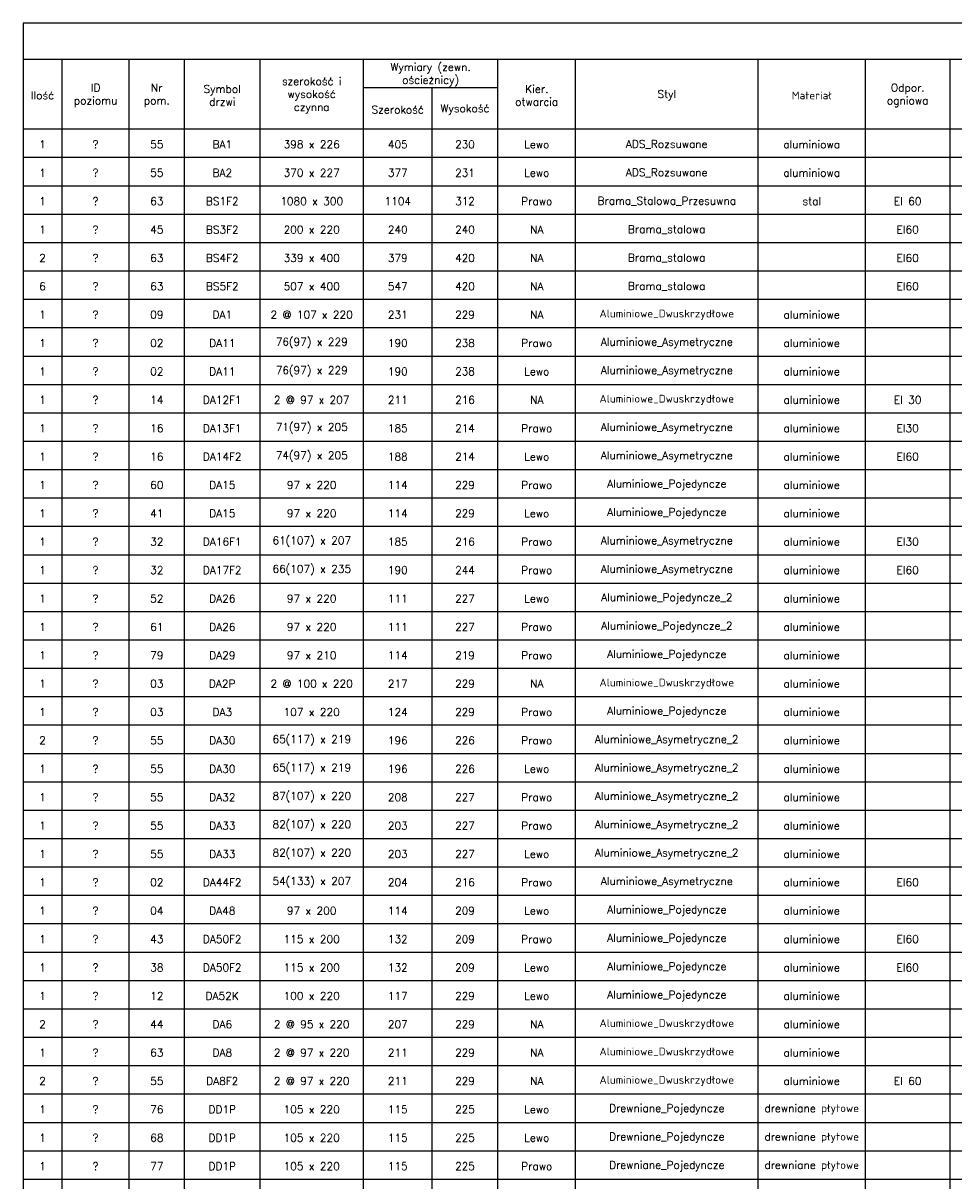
# Model space of a CAD drawing. Header units: centimetres. Extents: x -228435 to 111511, y -89367 to 428125.
# Tile 207 of 216: x -92429 to -56371, y 383257 to 428125. Entities that reach past the tile are written whole.
import ezdxf

# ---------------------------------------------------------------- set-up
doc = ezdxf.new("R2010")
doc.units = ezdxf.units.CM
doc.header["$LTSCALE"] = 50
doc.layers.add('__TABELKA', color=8, linetype='Continuous')
doc.styles.add('Romans', font='Romans.shx')

msp = doc.modelspace()

# ---------------------------------------------------------------- linework, layer by layer
at = {"layer": '__TABELKA', "linetype": 'Continuous', "lineweight": -3}
for p, q in [((-92429.44719, 428124.83671, 630), (-92429.44719, 338224.83671, 630)), ((111510.55281, 428124.83671, 630), (-92429.44719, 428124.83671, 630)), ((-92429.44719, 426724.83671, 630), (111510.55281, 426724.83671, 630)), ((-90924.44719, 338224.83671, 630), (-90924.44719, 426724.83671, 630)), ((-88319.44719, 338224.83671, 630), (-88319.44719, 426724.83671, 630)), ((-86184.44719, 338224.83671, 630), (-86184.44719, 426724.83671, 630)), ((-83249.44719, 338224.83671, 630), (-83249.44719, 426724.83671, 630)), ((-79249.44719, 338224.83671, 630), (-79249.44719, 426724.83671, 630)), ((-74034.44719, 338224.83671, 630), (-74034.44719, 426724.83671, 630)), ((-71029.44719, 338224.83671, 630), (-71029.44719, 426724.83671, 630)), ((-63954.44719, 338224.83671, 630), (-63954.44719, 426724.83671, 630)), ((-59799.44719, 338224.83671, 630), (-59799.44719, 426724.83671, 630)), ((-56514.44719, 338224.83671, 630), (-56514.44719, 426724.83671, 630)), ((-79249.44719, 425624.83671, 630), (-74034.44719, 425624.83671, 630)), ((-76586.35018, 338224.83671, 630), (-76586.35018, 425624.83671, 630)), ((-92429.44719, 424024.83671, 630), (111510.55281, 424024.83671, 630)), ((-92429.44719, 422924.83671, 630), (111510.55281, 422924.83671, 630)), ((-92429.44719, 421824.83671, 630), (111510.55281, 421824.83671, 630)), ((-92429.44719, 420724.83671, 630), (111510.55281, 420724.83671, 630)), ((-92429.44719, 419624.83671, 630), (111510.55281, 419624.83671, 630)), ((-92429.44719, 418524.83671, 630), (111510.55281, 418524.83671, 630)), ((-92429.44719, 417424.83671, 630), (111510.55281, 417424.83671, 630)), ((-92429.44719, 416324.83671, 630), (111510.55281, 416324.83671, 630)), ((-92429.44719, 415224.83671, 630), (111510.55281, 415224.83671, 630)), ((-92429.44719, 414124.83671, 630), (111510.55281, 414124.83671, 630)), ((-92429.44719, 413024.83671, 630), (111510.55281, 413024.83671, 630)), ((-92429.44719, 411924.83671, 630), (111510.55281, 411924.83671, 630)), ((-92429.44719, 410824.83671, 630), (111510.55281, 410824.83671, 630)), ((-92429.44719, 409724.83671, 630), (111510.55281, 409724.83671, 630)), ((-92429.44719, 408624.83671, 630), (111510.55281, 408624.83671, 630)), ((-92429.44719, 407524.83671, 630), (111510.55281, 407524.83671, 630)), ((-92429.44719, 406424.83671, 630), (111510.55281, 406424.83671, 630)), ((-92429.44719, 405324.83671, 630), (111510.55281, 405324.83671, 630)), ((-92429.44719, 404224.83671, 630), (111510.55281, 404224.83671, 630)), ((-92429.44719, 403124.83671, 630), (111510.55281, 403124.83671, 630)), ((-92429.44719, 402024.83671, 630), (111510.55281, 402024.83671, 630)), ((-92429.44719, 400924.83671, 630), (111510.55281, 400924.83671, 630)), ((-92429.44719, 399824.83671, 630), (111510.55281, 399824.83671, 630)), ((-92429.44719, 398724.83671, 630), (111510.55281, 398724.83671, 630)), ((-92429.44719, 397624.83671, 630), (111510.55281, 397624.83671, 630)), ((-92429.44719, 396524.83671, 630), (111510.55281, 396524.83671, 630)), ((-92429.44719, 395424.83671, 630), (111510.55281, 395424.83671, 630)), ((-92429.44719, 394324.83671, 630), (111510.55281, 394324.83671, 630)), ((-92429.44719, 393224.83671, 630), (111510.55281, 393224.83671, 630)), ((-92429.44719, 392124.83671, 630), (111510.55281, 392124.83671, 630)), ((-92429.44719, 391024.83671, 630), (111510.55281, 391024.83671, 630)), ((-92429.44719, 389924.83671, 630), (111510.55281, 389924.83671, 630)), ((-92429.44719, 388824.83671, 630), (111510.55281, 388824.83671, 630)), ((-92429.44719, 387724.83671, 630), (111510.55281, 387724.83671, 630)), ((-92429.44719, 386624.83671, 630), (111510.55281, 386624.83671, 630)), ((-92429.44719, 385524.83671, 630), (111510.55281, 385524.83671, 630)), ((-92429.44719, 384424.83671, 630), (111510.55281, 384424.83671, 630)), ((-92429.44719, 383324.83671, 630), (111510.55281, 383324.83671, 630))]:
    msp.add_line(p, q, dxfattribs=at)

# ---------------------------------------------------------------- texts
at = {"layer": '__TABELKA', "linetype": 'Continuous', "lineweight": -3, "char_height": 300, "attachment_point": 5, "style": 'Romans'}
for s, insert, width in [('Wymiary (zewn. ościeżnicy)', (-76641.94719, 426124.83671, 630), 4415), ('szerokość i wysokość czynna', (-81249.44719, 425324.83671, 630), 3200), ('Ilość', (-91676.94719, 425324.83671, 630), 705), ('ID poziomu', (-89621.94719, 425324.83671, 630), 1805), ('Nr pom.', (-87251.94719, 425324.83671, 630), 1335), ('Symbol drzwi', (-84716.94719, 425324.83671, 630), 2135), ('Kier. otwarcia', (-72531.94719, 425324.83671, 630), 2205), ('Styl', (-67491.94719, 425324.83671, 630), 6275), ('Materiał', (-61876.94719, 425324.83671, 630), 3355), ('Odpor. ogniowa', (-58156.94719, 425324.83671, 630), 2485), ('Szerokość', (-77917.89868, 424774.83671, 630), 1863.0970149), ('Wysokość', (-75310.39868, 424774.83671, 630), 1751.9029851), ('1', (-91676.94719, 423424.83671, 630), 705), ('?', (-89621.94719, 423424.83671, 630), 1805), ('55', (-87251.94719, 423424.83671, 630), 1335), ('BA1', (-84716.94719, 423424.83671, 630), 2135), ('398 x 226', (-81249.44719, 423424.83671, 630), 3600), ('405', (-77917.89868, 423424.83671, 630), 2263.0970149), ('230', (-75310.39868, 423424.83671, 630), 2151.9029851), ('Lewo', (-72531.94719, 423424.83671, 630), 2605), ('ADS_Rozsuwane', (-67491.94719, 423424.83671, 630), 6675), ('aluminiowa', (-61876.94719, 423424.83671, 630), 3755), ('1', (-91676.94719, 422324.83671, 630), 705), ('?', (-89621.94719, 422324.83671, 630), 1805), ('55', (-87251.94719, 422324.83671, 630), 1335), ('BA2', (-84716.94719, 422324.83671, 630), 2135), ('370 x 227', (-81249.44719, 422324.83671, 630), 3600), ('377', (-77917.89868, 422324.83671, 630), 2263.0970149), ('231', (-75310.39868, 422324.83671, 630), 2151.9029851), ('Lewo', (-72531.94719, 422324.83671, 630), 2605), ('ADS_Rozsuwane', (-67491.94719, 422324.83671, 630), 6675), ('aluminiowa', (-61876.94719, 422324.83671, 630), 3755), ('1', (-91676.94719, 421224.83671, 630), 705), ('?', (-89621.94719, 421224.83671, 630), 1805), ('63', (-87251.94719, 421224.83671, 630), 1335), ('BS1F2', (-84716.94719, 421224.83671, 630), 2135), ('1080 x 300', (-81249.44719, 421224.83671, 630), 3600), ('1104', (-77917.89868, 421224.83671, 630), 2263.0970149), ('312', (-75310.39868, 421224.83671, 630), 2151.9029851), ('Prawo', (-72531.94719, 421224.83671, 630), 2605), ('Brama_Stalowa_Przesuwna', (-67491.94719, 421224.83671, 630), 6675), ('stal', (-61876.94719, 421224.83671, 630), 3755), ('EI 60', (-58156.94719, 421224.83671, 630), 2885), ('1', (-91676.94719, 420124.83671, 630), 705), ('?', (-89621.94719, 420124.83671, 630), 1805), ('45', (-87251.94719, 420124.83671, 630), 1335), ('BS3F2', (-84716.94719, 420124.83671, 630), 2135), ('200 x 220', (-81249.44719, 420124.83671, 630), 3600), ('240', (-77917.89868, 420124.83671, 630), 2263.0970149), ('240', (-75310.39868, 420124.83671, 630), 2151.9029851), ('NA', (-72531.94719, 420124.83671, 630), 2605), ('Brama_stalowa', (-67491.94719, 420124.83671, 630), 6675), ('EI60', (-58156.94719, 420124.83671, 630), 2885), ('2', (-91676.94719, 419024.83671, 630), 705), ('?', (-89621.94719, 419024.83671, 630), 1805), ('63', (-87251.94719, 419024.83671, 630), 1335), ('BS4F2', (-84716.94719, 419024.83671, 630), 2135), ('339 x 400', (-81249.44719, 419024.83671, 630), 3600), ('379', (-77917.89868, 419024.83671, 630), 2263.0970149), ('420', (-75310.39868, 419024.83671, 630), 2151.9029851), ('NA', (-72531.94719, 419024.83671, 630), 2605), ('Brama_stalowa', (-67491.94719, 419024.83671, 630), 6675), ('EI60', (-58156.94719, 419024.83671, 630), 2885), ('6', (-91676.94719, 417924.83671, 630), 705), ('?', (-89621.94719, 417924.83671, 630), 1805), ('63', (-87251.94719, 417924.83671, 630), 1335), ('BS5F2', (-84716.94719, 417924.83671, 630), 2135), ('507 x 400', (-81249.44719, 417924.83671, 630), 3600), ('547', (-77917.89868, 417924.83671, 630), 2263.0970149), ('420', (-75310.39868, 417924.83671, 630), 2151.9029851), ('NA', (-72531.94719, 417924.83671, 630), 2605), ('Brama_stalowa', (-67491.94719, 417924.83671, 630), 6675), ('EI60', (-58156.94719, 417924.83671, 630), 2885), ('1', (-91676.94719, 416824.83671, 630), 705), ('?', (-89621.94719, 416824.83671, 630), 1805), ('09', (-87251.94719, 416824.83671, 630), 1335), ('DA1', (-84716.94719, 416824.83671, 630), 2135), ('2 @ 107 x 220', (-81249.44719, 416824.83671, 630), 3600), ('231', (-77917.89868, 416824.83671, 630), 2263.0970149), ('229', (-75310.39868, 416824.83671, 630), 2151.9029851), ('NA', (-72531.94719, 416824.83671, 630), 2605), ('Aluminiowe_Dwuskrzydłowe', (-67491.94719, 416824.83671, 630), 6675), ('aluminiowe', (-61876.94719, 416824.83671, 630), 3755), ('?', (-89621.94719, 415724.83671, 630), 1805), ('76(97) x 229', (-81249.44719, 415724.83671, 630), 3600), ('Aluminiowe_Asymetryczne', (-67491.94719, 415724.83671, 630), 6675), ('aluminiowe', (-61876.94719, 415724.83671, 630), 3755), ('1', (-91676.94719, 415724.83671, 630), 705), ('02', (-87251.94719, 415724.83671, 630), 1335), ('DA11', (-84716.94719, 415724.83671, 630), 2135), ('190', (-77917.89868, 415724.83671, 630), 2263.0970149), ('238', (-75310.39868, 415724.83671, 630), 2151.9029851), ('Prawo', (-72531.94719, 415724.83671, 630), 2605), ('1', (-91676.94719, 414624.83671, 630), 705), ('?', (-89621.94719, 414624.83671, 630), 1805), ('02', (-87251.94719, 414624.83671, 630), 1335), ('DA11', (-84716.94719, 414624.83671, 630), 2135), ('76(97) x 229', (-81249.44719, 414624.83671, 630), 3600), ('190', (-77917.89868, 414624.83671, 630), 2263.0970149), ('238', (-75310.39868, 414624.83671, 630), 2151.9029851), ('Lewo', (-72531.94719, 414624.83671, 630), 2605), ('Aluminiowe_Asymetryczne', (-67491.94719, 414624.83671, 630), 6675), ('aluminiowe', (-61876.94719, 414624.83671, 630), 3755), ('1', (-91676.94719, 413524.83671, 630), 705), ('?', (-89621.94719, 413524.83671, 630), 1805), ('14', (-87251.94719, 413524.83671, 630), 1335), ('DA12F1', (-84716.94719, 413524.83671, 630), 2135), ('2 @ 97 x 207', (-81249.44719, 413524.83671, 630), 3600), ('211', (-77917.89868, 413524.83671, 630), 2263.0970149), ('216', (-75310.39868, 413524.83671, 630), 2151.9029851), ('NA', (-72531.94719, 413524.83671, 630), 2605), ('Aluminiowe_Dwuskrzydłowe', (-67491.94719, 413524.83671, 630), 6675), ('aluminiowe', (-61876.94719, 413524.83671, 630), 3755), ('EI 30', (-58156.94719, 413524.83671, 630), 2885), ('1', (-91676.94719, 412424.83671, 630), 705), ('?', (-89621.94719, 412424.83671, 630), 1805), ('16', (-87251.94719, 412424.83671, 630), 1335), ('DA13F1', (-84716.94719, 412424.83671, 630), 2135), ('71(97) x 205', (-81249.44719, 412424.83671, 630), 3600), ('185', (-77917.89868, 412424.83671, 630), 2263.0970149), ('214', (-75310.39868, 412424.83671, 630), 2151.9029851), ('Prawo', (-72531.94719, 412424.83671, 630), 2605), ('Aluminiowe_Asymetryczne', (-67491.94719, 412424.83671, 630), 6675), ('aluminiowe', (-61876.94719, 412424.83671, 630), 3755), ('EI30', (-58156.94719, 412424.83671, 630), 2885), ('1', (-91676.94719, 411324.83671, 630), 705), ('?', (-89621.94719, 411324.83671, 630), 1805), ('16', (-87251.94719, 411324.83671, 630), 1335), ('DA14F2', (-84716.94719, 411324.83671, 630), 2135), ('74(97) x 205', (-81249.44719, 411324.83671, 630), 3600), ('188', (-77917.89868, 411324.83671, 630), 2263.0970149), ('214', (-75310.39868, 411324.83671, 630), 2151.9029851), ('Lewo', (-72531.94719, 411324.83671, 630), 2605), ('Aluminiowe_Asymetryczne', (-67491.94719, 411324.83671, 630), 6675), ('aluminiowe', (-61876.94719, 411324.83671, 630), 3755), ('EI60', (-58156.94719, 411324.83671, 630), 2885), ('1', (-91676.94719, 410224.83671, 630), 705), ('?', (-89621.94719, 410224.83671, 630), 1805), ('60', (-87251.94719, 410224.83671, 630), 1335), ('DA15', (-84716.94719, 410224.83671, 630), 2135), ('97 x 220', (-81249.44719, 410224.83671, 630), 3600), ('114', (-77917.89868, 410224.83671, 630), 2263.0970149), ('229', (-75310.39868, 410224.83671, 630), 2151.9029851), ('Prawo', (-72531.94719, 410224.83671, 630), 2605), ('Aluminiowe_Pojedyncze', (-67491.94719, 410224.83671, 630), 6675), ('aluminiowe', (-61876.94719, 410224.83671, 630), 3755), ('1', (-91676.94719, 409124.83671, 630), 705), ('?', (-89621.94719, 409124.83671, 630), 1805), ('41', (-87251.94719, 409124.83671, 630), 1335), ('DA15', (-84716.94719, 409124.83671, 630), 2135), ('97 x 220', (-81249.44719, 409124.83671, 630), 3600), ('114', (-77917.89868, 409124.83671, 630), 2263.0970149), ('229', (-75310.39868, 409124.83671, 630), 2151.9029851), ('Lewo', (-72531.94719, 409124.83671, 630), 2605), ('Aluminiowe_Pojedyncze', (-67491.94719, 409124.83671, 630), 6675), ('aluminiowe', (-61876.94719, 409124.83671, 630), 3755), ('1', (-91676.94719, 408024.83671, 630), 705), ('?', (-89621.94719, 408024.83671, 630), 1805), ('32', (-87251.94719, 408024.83671, 630), 1335), ('DA16F1', (-84716.94719, 408024.83671, 630), 2135), ('61(107) x 207', (-81249.44719, 408024.83671, 630), 3600), ('185', (-77917.89868, 408024.83671, 630), 2263.0970149), ('216', (-75310.39868, 408024.83671, 630), 2151.9029851), ('Prawo', (-72531.94719, 408024.83671, 630), 2605), ('Aluminiowe_Asymetryczne', (-67491.94719, 408024.83671, 630), 6675), ('aluminiowe', (-61876.94719, 408024.83671, 630), 3755), ('EI30', (-58156.94719, 408024.83671, 630), 2885), ('1', (-91676.94719, 406924.83671, 630), 705), ('?', (-89621.94719, 406924.83671, 630), 1805), ('32', (-87251.94719, 406924.83671, 630), 1335), ('DA17F2', (-84716.94719, 406924.83671, 630), 2135), ('66(107) x 235', (-81249.44719, 406924.83671, 630), 3600), ('190', (-77917.89868, 406924.83671, 630), 2263.0970149), ('244', (-75310.39868, 406924.83671, 630), 2151.9029851), ('Prawo', (-72531.94719, 406924.83671, 630), 2605), ('Aluminiowe_Asymetryczne', (-67491.94719, 406924.83671, 630), 6675), ('aluminiowe', (-61876.94719, 406924.83671, 630), 3755), ('EI60', (-58156.94719, 406924.83671, 630), 2885), ('1', (-91676.94719, 405824.83671, 630), 705), ('?', (-89621.94719, 405824.83671, 630), 1805), ('52', (-87251.94719, 405824.83671, 630), 1335), ('DA26', (-84716.94719, 405824.83671, 630), 2135), ('97 x 220', (-81249.44719, 405824.83671, 630), 3600), ('111', (-77917.89868, 405824.83671, 630), 2263.0970149), ('227', (-75310.39868, 405824.83671, 630), 2151.9029851), ('Lewo', (-72531.94719, 405824.83671, 630), 2605), ('Aluminiowe_Pojedyncze_2', (-67491.94719, 405824.83671, 630), 6675), ('aluminiowe', (-61876.94719, 405824.83671, 630), 3755), ('1', (-91676.94719, 404724.83671, 630), 705), ('?', (-89621.94719, 404724.83671, 630), 1805), ('61', (-87251.94719, 404724.83671, 630), 1335), ('DA26', (-84716.94719, 404724.83671, 630), 2135), ('97 x 220', (-81249.44719, 404724.83671, 630), 3600), ('111', (-77917.89868, 404724.83671, 630), 2263.0970149), ('227', (-75310.39868, 404724.83671, 630), 2151.9029851), ('Prawo', (-72531.94719, 404724.83671, 630), 2605), ('Aluminiowe_Pojedyncze_2', (-67491.94719, 404724.83671, 630), 6675), ('aluminiowe', (-61876.94719, 404724.83671, 630), 3755), ('1', (-91676.94719, 403624.83671, 630), 705), ('?', (-89621.94719, 403624.83671, 630), 1805), ('79', (-87251.94719, 403624.83671, 630), 1335), ('DA29', (-84716.94719, 403624.83671, 630), 2135), ('97 x 210', (-81249.44719, 403624.83671, 630), 3600), ('114', (-77917.89868, 403624.83671, 630), 2263.0970149), ('219', (-75310.39868, 403624.83671, 630), 2151.9029851), ('Prawo', (-72531.94719, 403624.83671, 630), 2605), ('Aluminiowe_Pojedyncze', (-67491.94719, 403624.83671, 630), 6675), ('aluminiowe', (-61876.94719, 403624.83671, 630), 3755), ('1', (-91676.94719, 402524.83671, 630), 705), ('?', (-89621.94719, 402524.83671, 630), 1805), ('03', (-87251.94719, 402524.83671, 630), 1335), ('DA2P', (-84716.94719, 402524.83671, 630), 2135), ('2 @ 100 x 220', (-81249.44719, 402524.83671, 630), 3600), ('217', (-77917.89868, 402524.83671, 630), 2263.0970149), ('229', (-75310.39868, 402524.83671, 630), 2151.9029851), ('NA', (-72531.94719, 402524.83671, 630), 2605), ('Aluminiowe_Dwuskrzydłowe', (-67491.94719, 402524.83671, 630), 6675), ('aluminiowe', (-61876.94719, 402524.83671, 630), 3755), ('1', (-91676.94719, 401424.83671, 630), 705), ('?', (-89621.94719, 401424.83671, 630), 1805), ('03', (-87251.94719, 401424.83671, 630), 1335), ('DA3', (-84716.94719, 401424.83671, 630), 2135), ('107 x 220', (-81249.44719, 401424.83671, 630), 3600), ('124', (-77917.89868, 401424.83671, 630), 2263.0970149), ('229', (-75310.39868, 401424.83671, 630), 2151.9029851), ('Prawo', (-72531.94719, 401424.83671, 630), 2605), ('Aluminiowe_Pojedyncze', (-67491.94719, 401424.83671, 630), 6675), ('aluminiowe', (-61876.94719, 401424.83671, 630), 3755), ('2', (-91676.94719, 400324.83671, 630), 705), ('?', (-89621.94719, 400324.83671, 630), 1805), ('55', (-87251.94719, 400324.83671, 630), 1335), ('DA30', (-84716.94719, 400324.83671, 630), 2135), ('65(117) x 219', (-81249.44719, 400324.83671, 630), 3600), ('196', (-77917.89868, 400324.83671, 630), 2263.0970149), ('226', (-75310.39868, 400324.83671, 630), 2151.9029851), ('Prawo', (-72531.94719, 400324.83671, 630), 2605), ('Aluminiowe_Asymetryczne_2', (-67491.94719, 400324.83671, 630), 6675), ('aluminiowe', (-61876.94719, 400324.83671, 630), 3755), ('1', (-91676.94719, 399224.83671, 630), 705), ('?', (-89621.94719, 399224.83671, 630), 1805), ('55', (-87251.94719, 399224.83671, 630), 1335), ('DA30', (-84716.94719, 399224.83671, 630), 2135), ('65(117) x 219', (-81249.44719, 399224.83671, 630), 3600), ('196', (-77917.89868, 399224.83671, 630), 2263.0970149), ('226', (-75310.39868, 399224.83671, 630), 2151.9029851), ('Lewo', (-72531.94719, 399224.83671, 630), 2605), ('Aluminiowe_Asymetryczne_2', (-67491.94719, 399224.83671, 630), 6675), ('aluminiowe', (-61876.94719, 399224.83671, 630), 3755), ('1', (-91676.94719, 398124.83671, 630), 705), ('?', (-89621.94719, 398124.83671, 630), 1805), ('55', (-87251.94719, 398124.83671, 630), 1335), ('DA32', (-84716.94719, 398124.83671, 630), 2135), ('87(107) x 220', (-81249.44719, 398124.83671, 630), 3600), ('208', (-77917.89868, 398124.83671, 630), 2263.0970149), ('227', (-75310.39868, 398124.83671, 630), 2151.9029851), ('Prawo', (-72531.94719, 398124.83671, 630), 2605), ('Aluminiowe_Asymetryczne_2', (-67491.94719, 398124.83671, 630), 6675), ('aluminiowe', (-61876.94719, 398124.83671, 630), 3755), ('1', (-91676.94719, 397024.83671, 630), 705), ('?', (-89621.94719, 397024.83671, 630), 1805), ('55', (-87251.94719, 397024.83671, 630), 1335), ('DA33', (-84716.94719, 397024.83671, 630), 2135), ('82(107) x 220', (-81249.44719, 397024.83671, 630), 3600), ('203', (-77917.89868, 397024.83671, 630), 2263.0970149), ('227', (-75310.39868, 397024.83671, 630), 2151.9029851), ('Prawo', (-72531.94719, 397024.83671, 630), 2605), ('Aluminiowe_Asymetryczne_2', (-67491.94719, 397024.83671, 630), 6675), ('aluminiowe', (-61876.94719, 397024.83671, 630), 3755), ('1', (-91676.94719, 395924.83671, 630), 705), ('?', (-89621.94719, 395924.83671, 630), 1805), ('55', (-87251.94719, 395924.83671, 630), 1335), ('DA33', (-84716.94719, 395924.83671, 630), 2135), ('82(107) x 220', (-81249.44719, 395924.83671, 630), 3600), ('203', (-77917.89868, 395924.83671, 630), 2263.0970149), ('227', (-75310.39868, 395924.83671, 630), 2151.9029851), ('Lewo', (-72531.94719, 395924.83671, 630), 2605), ('Aluminiowe_Asymetryczne_2', (-67491.94719, 395924.83671, 630), 6675), ('aluminiowe', (-61876.94719, 395924.83671, 630), 3755), ('1', (-91676.94719, 394824.83671, 630), 705), ('?', (-89621.94719, 394824.83671, 630), 1805), ('02', (-87251.94719, 394824.83671, 630), 1335), ('DA44F2', (-84716.94719, 394824.83671, 630), 2135), ('54(133) x 207', (-81249.44719, 394824.83671, 630), 3600), ('204', (-77917.89868, 394824.83671, 630), 2263.0970149), ('216', (-75310.39868, 394824.83671, 630), 2151.9029851), ('Prawo', (-72531.94719, 394824.83671, 630), 2605), ('Aluminiowe_Asymetryczne', (-67491.94719, 394824.83671, 630), 6675), ('aluminiowe', (-61876.94719, 394824.83671, 630), 3755), ('EI60', (-58156.94719, 394824.83671, 630), 2885), ('Aluminiowe_Pojedyncze', (-67491.94719, 393724.83671, 630), 6675), ('aluminiowe', (-61876.94719, 393724.83671, 630), 3755), ('1', (-91676.94719, 393724.83671, 630), 705), ('?', (-89621.94719, 393724.83671, 630), 1805), ('04', (-87251.94719, 393724.83671, 630), 1335), ('DA48', (-84716.94719, 393724.83671, 630), 2135), ('97 x 200', (-81249.44719, 393724.83671, 630), 3600), ('114', (-77917.89868, 393724.83671, 630), 2263.0970149), ('209', (-75310.39868, 393724.83671, 630), 2151.9029851), ('Lewo', (-72531.94719, 393724.83671, 630), 2605), ('1', (-91676.94719, 392624.83671, 630), 705), ('?', (-89621.94719, 392624.83671, 630), 1805), ('43', (-87251.94719, 392624.83671, 630), 1335), ('DA50F2', (-84716.94719, 392624.83671, 630), 2135), ('115 x 200', (-81249.44719, 392624.83671, 630), 3600), ('132', (-77917.89868, 392624.83671, 630), 2263.0970149), ('209', (-75310.39868, 392624.83671, 630), 2151.9029851), ('Prawo', (-72531.94719, 392624.83671, 630), 2605), ('Aluminiowe_Pojedyncze', (-67491.94719, 392624.83671, 630), 6675), ('aluminiowe', (-61876.94719, 392624.83671, 630), 3755), ('EI60', (-58156.94719, 392624.83671, 630), 2885), ('1', (-91676.94719, 391524.83671, 630), 705), ('?', (-89621.94719, 391524.83671, 630), 1805), ('38', (-87251.94719, 391524.83671, 630), 1335), ('DA50F2', (-84716.94719, 391524.83671, 630), 2135), ('115 x 200', (-81249.44719, 391524.83671, 630), 3600), ('132', (-77917.89868, 391524.83671, 630), 2263.0970149), ('209', (-75310.39868, 391524.83671, 630), 2151.9029851), ('Lewo', (-72531.94719, 391524.83671, 630), 2605), ('Aluminiowe_Pojedyncze', (-67491.94719, 391524.83671, 630), 6675), ('aluminiowe', (-61876.94719, 391524.83671, 630), 3755), ('EI60', (-58156.94719, 391524.83671, 630), 2885), ('1', (-91676.94719, 390424.83671, 630), 705), ('?', (-89621.94719, 390424.83671, 630), 1805), ('12', (-87251.94719, 390424.83671, 630), 1335), ('DA52K', (-84716.94719, 390424.83671, 630), 2135), ('100 x 220', (-81249.44719, 390424.83671, 630), 3600), ('117', (-77917.89868, 390424.83671, 630), 2263.0970149), ('229', (-75310.39868, 390424.83671, 630), 2151.9029851), ('Lewo', (-72531.94719, 390424.83671, 630), 2605), ('Aluminiowe_Pojedyncze', (-67491.94719, 390424.83671, 630), 6675), ('aluminiowe', (-61876.94719, 390424.83671, 630), 3755), ('2', (-91676.94719, 389324.83671, 630), 705), ('?', (-89621.94719, 389324.83671, 630), 1805), ('44', (-87251.94719, 389324.83671, 630), 1335), ('DA6', (-84716.94719, 389324.83671, 630), 2135), ('2 @ 95 x 220', (-81249.44719, 389324.83671, 630), 3600), ('207', (-77917.89868, 389324.83671, 630), 2263.0970149), ('229', (-75310.39868, 389324.83671, 630), 2151.9029851), ('NA', (-72531.94719, 389324.83671, 630), 2605), ('Aluminiowe_Dwuskrzydłowe', (-67491.94719, 389324.83671, 630), 6675), ('aluminiowe', (-61876.94719, 389324.83671, 630), 3755), ('1', (-91676.94719, 388224.83671, 630), 705), ('?', (-89621.94719, 388224.83671, 630), 1805), ('63', (-87251.94719, 388224.83671, 630), 1335), ('DA8', (-84716.94719, 388224.83671, 630), 2135), ('2 @ 97 x 220', (-81249.44719, 388224.83671, 630), 3600), ('211', (-77917.89868, 388224.83671, 630), 2263.0970149), ('229', (-75310.39868, 388224.83671, 630), 2151.9029851), ('NA', (-72531.94719, 388224.83671, 630), 2605), ('Aluminiowe_Dwuskrzydłowe', (-67491.94719, 388224.83671, 630), 6675), ('aluminiowe', (-61876.94719, 388224.83671, 630), 3755), ('2', (-91676.94719, 387124.83671, 630), 705), ('?', (-89621.94719, 387124.83671, 630), 1805), ('55', (-87251.94719, 387124.83671, 630), 1335), ('DA8F2', (-84716.94719, 387124.83671, 630), 2135), ('2 @ 97 x 220', (-81249.44719, 387124.83671, 630), 3600), ('211', (-77917.89868, 387124.83671, 630), 2263.0970149), ('229', (-75310.39868, 387124.83671, 630), 2151.9029851), ('NA', (-72531.94719, 387124.83671, 630), 2605), ('Aluminiowe_Dwuskrzydłowe', (-67491.94719, 387124.83671, 630), 6675), ('aluminiowe', (-61876.94719, 387124.83671, 630), 3755), ('EI 60', (-58156.94719, 387124.83671, 630), 2885), ('drewniane płytowe', (-61876.94719, 386024.83671, 630), 3755), ('1', (-91676.94719, 386024.83671, 630), 705), ('?', (-89621.94719, 386024.83671, 630), 1805), ('76', (-87251.94719, 386024.83671, 630), 1335), ('DD1P', (-84716.94719, 386024.83671, 630), 2135), ('105 x 220', (-81249.44719, 386024.83671, 630), 3600), ('115', (-77917.89868, 386024.83671, 630), 2263.0970149), ('225', (-75310.39868, 386024.83671, 630), 2151.9029851), ('Lewo', (-72531.94719, 386024.83671, 630), 2605), ('Drewniane_Pojedyncze', (-67491.94719, 386024.83671, 630), 6675), ('1', (-91676.94719, 384924.83671, 630), 705), ('?', (-89621.94719, 384924.83671, 630), 1805), ('68', (-87251.94719, 384924.83671, 630), 1335), ('DD1P', (-84716.94719, 384924.83671, 630), 2135), ('105 x 220', (-81249.44719, 384924.83671, 630), 3600), ('115', (-77917.89868, 384924.83671, 630), 2263.0970149), ('225', (-75310.39868, 384924.83671, 630), 2151.9029851), ('Lewo', (-72531.94719, 384924.83671, 630), 2605), ('Drewniane_Pojedyncze', (-67491.94719, 384924.83671, 630), 6675), ('drewniane płytowe', (-61876.94719, 384924.83671, 630), 3755), ('drewniane płytowe', (-61876.94719, 383824.83671, 630), 3755), ('1', (-91676.94719, 383824.83671, 630), 705), ('?', (-89621.94719, 383824.83671, 630), 1805), ('77', (-87251.94719, 383824.83671, 630), 1335), ('DD1P', (-84716.94719, 383824.83671, 630), 2135), ('105 x 220', (-81249.44719, 383824.83671, 630), 3600), ('115', (-77917.89868, 383824.83671, 630), 2263.0970149), ('225', (-75310.39868, 383824.83671, 630), 2151.9029851), ('Prawo', (-72531.94719, 383824.83671, 630), 2605), ('Drewniane_Pojedyncze', (-67491.94719, 383824.83671, 630), 6675)]:
    msp.add_mtext(s, dxfattribs=dict(at, insert=insert, width=width))

doc.saveas('drawing.dxf')
